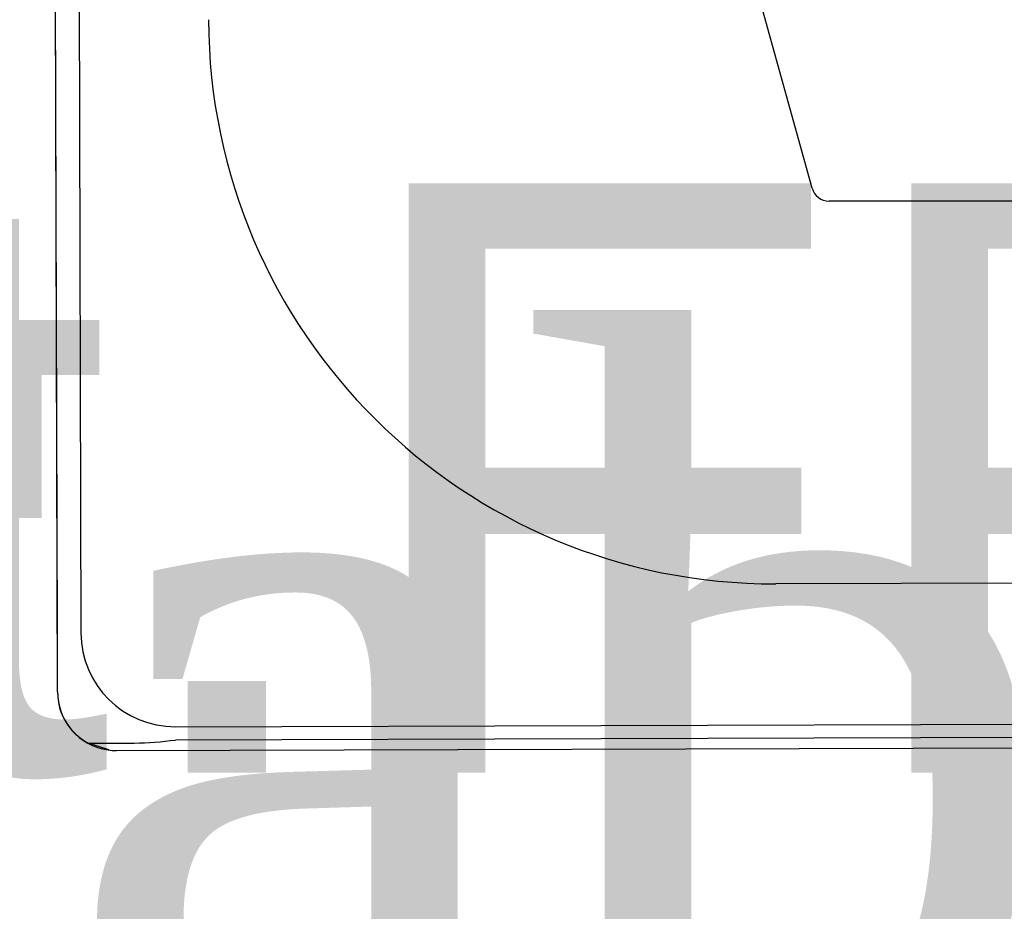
# Model space of a CAD drawing. Header units: millimetres. Extents: x 2985995 to 3127507, y -509231 to -458405.
# Tile 31 of 100: x 3023572 to 3023656, y -484696 to -484620. Entities that reach past the tile are written whole.
import ezdxf

# ---------------------------------------------------------------- set-up
doc = ezdxf.new("R2010")
doc.units = ezdxf.units.MM
doc.header["$LTSCALE"] = 1000
doc.header["$MEASUREMENT"] = 0
for name, color, linetype in [('ELECTRICAL', 7, 'CONTINUOUS'), ('Equipment', 5, 'CONTINUOUS'), ('Equipment Name', 7, 'CONTINUOUS')]:
    doc.layers.add(name, color=color, linetype=linetype)
doc.styles.add('ARAIL', font='arial.ttf')
doc.styles.add('style12', font='BOOKOSI.TTF')

msp = doc.modelspace()

# ---------------------------------------------------------------- linework, layer by layer
at = {"layer": 'Equipment'}
for p, q in [((3023575.43876, -484672.36051, 0.02452), (3023575.00383, -484520.36114, 0.02452)), ((3023577.00382, -484520.35541, 0.02452), (3023577.43876, -484672.35479, 0.02452)), ((3023575.44307, -484677.36052, 0.02452), (3023574.9942, -484520.4916, 0.02452)), ((3023639.48526, -484634.61828, 0.02452), (3023615.21786, -484547.09331, 0.02452)), ((3023663.78081, -484635.71751, 0.02452), (3023640.93073, -484635.71751, 0.02452)), ((3023708.04203, -484667.99106, 0.02452), (3023636.4171, -484668.19601, 0.02452)), ((3023575.44005, -484672.80766, 0.02452), (3023575.43876, -484672.36051, 0.02452)), ((3023575.45307, -484677.36049, 0.02452), (3023575.44005, -484672.80766, 0.02452)), ((3023585.45159, -484680.3219, 0.02452), (3023729.26959, -484679.91037, 0.02452)), ((3023729.26959, -484681.04042, 0.02452), (3023585.45482, -484681.45194, 0.02452)), ((3023578.05235, -484681.72624, 0.02452), (3023581.97077, -484681.71503, 0.02452)), ((3023579.80936, -484682.29582, 0.02452), (3023578.05235, -484681.72624, 0.02452)), ((3023579.80936, -484682.29582, 0.02452), (3023579.73637, -484682.29602, 0.02452)), ((3023580.45736, -484682.3462, 0.02452), (3023729.26959, -484681.92038, 0.02452))]:
    msp.add_line(p, q, dxfattribs=at)
for centre, radius, start, end in [((3023636.27972, -484620.18621, 0.02452), 48.01, 180.1639475, 270.1639475), ((3023640.93073, -484634.21751, 0.02452), 1.5, 195.496706, 270), ((3023585.42872, -484672.33193, 0.02452), 7.99, 180.1639475, 270.1639475), ((3023580.44305, -484677.34622, 0.02452), 5, 180.1639475, 261.8748205), ((3023580.44305, -484677.34622, 0.02452), 4.99, 180.1639475, 241.3734108), ((3023581.05388, -484646.37241, 0.02452), 35.35451, 271.4860927, 277.1507488), ((3023580.44305, -484677.34622, 0.02452), 5, 261.8748205, 270.1639475)]:
    msp.add_arc(centre, radius, start, end, dxfattribs=at)

# ---------------------------------------------------------------- texts
at = {"layer": 'ELECTRICAL', "color": 7, "insert": (3023148.25629, -484467.51733, 0), "char_height": 50, "width": 674.1996605, "attachment_point": 1, "style": 'ARAIL'}
msp.add_mtext('2Nos.5/15Amp.\\PSwitch Socket @1100mm Ht.FFL.', dxfattribs=at)
at = {"layer": 'Equipment Name', "color": 0, "insert": (3023520.25813, -484448.4853, 0.12379), "char_height": 60, "width": 685.0221631, "attachment_point": 1, "style": 'style12'}
msp.add_mtext('Robot Coupe CL-50\\PTable Top', dxfattribs=at)

doc.saveas('drawing.dxf')
